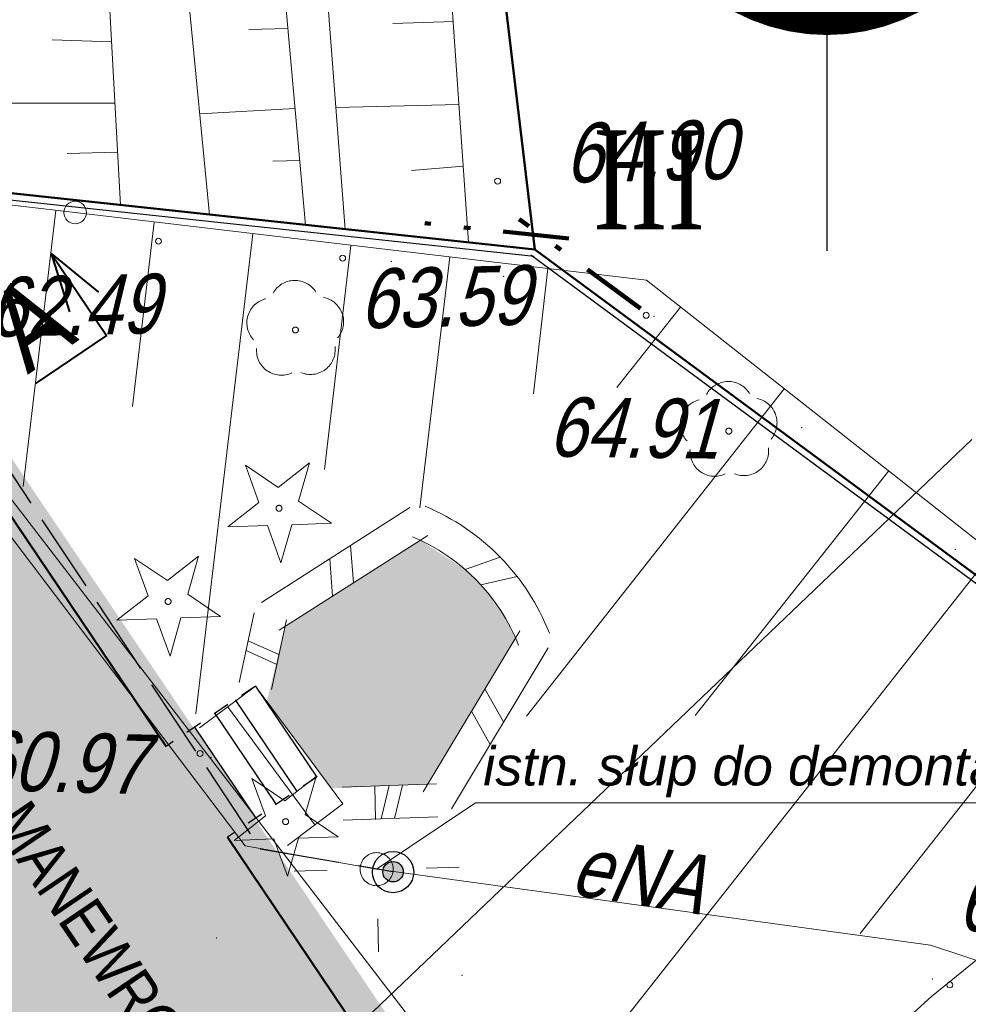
# Model space of a CAD drawing. Header units: metres. Extents: x 5515009 to 5515176, y 5844635 to 5844761.
# Tile 7 of 10: x 5515124 to 5515138, y 5844704 to 5844719. Entities that reach past the tile are written whole.
import ezdxf
from ezdxf.enums import TextEntityAlignment as Align

# ---------------------------------------------------------------- set-up
doc = ezdxf.new("R2010")
doc.units = ezdxf.units.M
doc.header["$LTSCALE"] = 1000
doc.header["$MEASUREMENT"] = 0
for name, pattern in [('0.5_0.5', [1, 0.5, -0.5]), ('1', [0]), ('ACAD_ISO02W100', [15, 12, -3]), ('DASHDOT', [1, 0.5, -0.25, 0, -0.25]), ('GDE', [0]), ('KOC', [2, 1.5, -0.5]), ('SCH', [0]), ('UPE', [0]), ('UPT', [0]), ('WSN', [0]), ('WSQ', [1.75, 1.25, -0.5])]:
    doc.linetypes.add(name, pattern=pattern)
doc.layers.get('0').update_dxf_attribs({"color": 250, "linetype": 'CONTINUOUS', "lineweight": 30})
doc.layers.get('Defpoints').update_dxf_attribs({"linetype": 'CONTINUOUS'})
for name, color, linetype in [('!KZ_GRANICE', 40, '0.5_0.5'), ('!KZ_MAPA', 253, '0.5_0.5'), ('00-słupy', 251, 'CONTINUOUS'), ('OŚWIETLENIE', 1, 'CONTINUOUS'), ('OŚWIETLENIE2', 1, 'CONTINUOUS')]:
    doc.layers.add(name, color=color, linetype=linetype)
for name, color, linetype, lineweight in [('!KZ_KRAWĘŻNIK', 7, 'CONTINUOUS', 50), ('!KZ_OBRZEŻE', 7, 'CONTINUOUS', 30), ('!KZ_OGRODZENIE Z PŁYT BETONOWYCH', 210, 'OGRODZENIE2', 30), ('!KZ_OPIS', 7, 'CONTINUOUS', 13), ('!KZ_PRZEKROJE', 7, '1', 40), ('!KZ_WYMIARY', 7, '1', 13), ('_elektr sieć energet nN', 1, 'ACAD_ISO02W100', 30), ('EBT_R_L_1', 7, '1', 18), ('EDZ_L_1', 30, 'GDE', 50), ('OPIS DRZWI', 7, 'CONTINUOUS', 9), ('OŚW_PROJ', 2, 'CONTINUOUS', 35), ('point', 5, 'CONTINUOUS', 13), ('SDR_L_1', 7, '1', 25), ('SDR_R_L_2', 7, '1', 18), ('SZO_L_1', 7, '1', 18), ('SZO_R_L_1', 7, '1', 18), ('UEEN_R_L_1', 1, '1', 18), ('UEEN_R_T_2', 1, 'CONTINUOUS', 18), ('UTTM_R_L_1', 30, '1', 18), ('WUK_L_1', 15, '1', 18), ('WUK_R_L_1', 15, '1', 18), ('WUK_R_T_1', 247, 'CONTINUOUS', 18), ('WUK_R_T_3', 247, 'CONTINUOUS', 18), ('WUK_T_1', 237, 'CONTINUOUS', 18), ('WUK_T_3', 247, 'CONTINUOUS', 18), ('zakres opracowania', 7, 'DASHDOT', 100)]:
    doc.layers.add(name, color=color, linetype=linetype, lineweight=lineweight)
doc.layers.add('!KZ_NAWIERZCHNIA JEZDNIA', color=254, linetype='CONTINUOUS', lineweight=20, transparency=0.6)
doc.layers.add('!KZ_NAWIERZCHNIA M.POSTOJOWE', color=252, linetype='CONTINUOUS', lineweight=20, transparency=0.6)
doc.layers.add('!KZ_ZIELEŃ', color=82, linetype='CONTINUOUS', transparency=0.8)
doc.styles.add('plan', font='ARIALN.TTF', dxfattribs={"height": 0.7})
doc.styles.get("Standard").update_dxf_attribs({"font": 'ARIALN.TTF', "width": 0.75})
doc.styles.add('Ukośny', font='ariali.ttf')
doc.linetypes.add('OGRODZENIE2', pattern='A,0.25,-0.1,[132,ltypeshp.shx,S=0.1,R=0,X=-0.1,Y=0],-0.1,1', length=1.45)
doc.dimstyles.new('plan', dxfattribs={"dimtxt": 0.7, "dimasz": 0.25, "dimexe": 0.05, "dimexo": 0.15, "dimgap": 0.2, "dimtad": 1, "dimzin": 9, "dimtxsty": 'plan', "dimcen": 0, "dimclrd": 256, "dimclre": 256, "dimclrt": 256, "dimazin": 2, "dimtfac": 1, "dimtofl": 0, "dimtmove": 0, "dimatfit": 3, "dimfxl": 1, "dimlwd": -1, "dimarcsym": 0})

# ---------------------------------------------------------------- blocks, each defined once
blk = doc.blocks.new('GRANICE')
at = {"layer": 'EDZ_L_1', "linetype": 'GDE'}
for p, q in [((67.75, -45.63999999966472), (65.35987854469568, -25.80196970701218)), ((67.75, -45.63999999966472), (43.5, -43.03000000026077)), ((79.28000000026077, -54.15000000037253), (67.75, -45.63999999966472))]:
    blk.add_line(p, q, dxfattribs=at)
blk = doc.blocks.new('Z$W@#33CD7913')
at = {"layer": '00-słupy'}
for p, q in [((275.509145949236, 362.1566172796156), (133.3909617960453, 175.3424081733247)), ((275.6302378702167, 362.3157924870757), (133.5120537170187, 175.501583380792)), ((272.5783517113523, 359.9129832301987), (273.9434195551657, 360.0984715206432)), ((272.6994436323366, 360.0721584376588), (274.0645114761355, 360.2576467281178)), ((149.4282449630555, 265.6369098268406), (136.9473495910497, 357.4878247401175)), ((149.5493368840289, 265.7960850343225), (137.0684415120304, 357.646999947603)), ((263.8126019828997, 353.2024696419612), (269.2604685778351, 353.942737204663)), ((263.9336939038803, 353.3616448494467), (269.3815604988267, 354.1019124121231)), ((255.0468522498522, 346.491956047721), (264.5775176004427, 347.7870028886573)), ((255.1679441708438, 346.6511312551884), (264.6986095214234, 347.9461780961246)), ((246.2811025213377, 339.7814424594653), (259.8945666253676, 341.6312685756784)), ((246.4021944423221, 339.9406176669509), (260.0156585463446, 341.7904437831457)), ((237.5153527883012, 333.0709288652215), (255.2116156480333, 335.4755342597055)), ((237.6364447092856, 333.2301040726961), (255.3327075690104, 335.6347094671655)), ((228.7496030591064, 326.3604152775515), (250.52866467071, 329.3197999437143)), ((228.8706949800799, 326.5195904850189), (250.6497565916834, 329.4789751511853)), ((219.98385332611, 319.6499016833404), (245.8457136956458, 323.1640656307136)), ((220.1049452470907, 319.8090768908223), (245.9668056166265, 323.3232408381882)), ((211.2181035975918, 312.9393880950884), (241.1627627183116, 317.0083313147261)), ((211.3391955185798, 313.0985633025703), (241.2838546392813, 317.1675065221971)), ((202.4523538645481, 306.2288745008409), (236.4798117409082, 310.8525969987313)), ((202.5734457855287, 306.3880497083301), (236.6009036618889, 311.0117722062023)), ((193.6866041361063, 299.5183609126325), (231.796860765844, 304.6968626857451)), ((193.8076960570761, 299.6775361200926), (231.9179526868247, 304.8560378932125)), ((114.9047662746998, 239.2466038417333), (34.13844096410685, 300.6892721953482)), ((115.0258581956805, 239.4057790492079), (34.25953288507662, 300.8484474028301)), ((184.9208544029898, 292.8078473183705), (227.1139097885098, 298.5411283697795)), ((185.0419463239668, 292.9670225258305), (227.2350017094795, 298.7003035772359)), ((176.1551046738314, 286.0973337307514), (222.4309588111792, 292.3853940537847)), ((176.2761965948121, 286.256508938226), (222.5520507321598, 292.5445692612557)), ((167.3893549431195, 279.3868201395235), (217.7480078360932, 286.2296597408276)), ((167.5104468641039, 279.5459953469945), (217.8690997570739, 286.3888349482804)), ((158.6236052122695, 272.6763065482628), (213.0650568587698, 280.0739254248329)), ((158.7446971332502, 272.8354817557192), (213.1861487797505, 280.2331006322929)), ((149.8578554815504, 265.9657929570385), (208.3821058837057, 273.9181911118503)), ((149.978947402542, 266.1249681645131), (208.5031978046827, 274.0773663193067)), ((141.0921057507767, 259.2552793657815), (203.6991549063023, 267.7624567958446)), ((141.2131976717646, 259.4144545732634), (203.820246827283, 267.9216320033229)), ((132.3263560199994, 252.5447657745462), (199.0162039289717, 261.6067224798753)), ((132.4474479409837, 252.7039409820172), (199.1372958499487, 261.7658976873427)), ((123.5606062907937, 245.8342521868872), (194.3332529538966, 255.4509881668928)), ((123.6816982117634, 245.9934273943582), (194.4543448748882, 255.610163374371)), ((114.7948565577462, 239.1237385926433), (189.6503019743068, 249.2952538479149)), ((114.9159484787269, 239.2829138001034), (189.7713938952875, 249.4544290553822)), ((106.0291068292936, 232.4132250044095), (184.9673509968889, 243.1395195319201)), ((106.1501987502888, 232.5724002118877), (185.0884429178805, 243.2986947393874)), ((97.26335709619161, 225.702711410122), (180.2844000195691, 236.9837852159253)), ((97.38444901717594, 225.8618866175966), (180.4054919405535, 237.1429604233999)), ((88.4976073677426, 218.992197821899), (175.601449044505, 230.8280509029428)), ((88.61869928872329, 219.1513730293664), (175.7225409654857, 230.9872261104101)), ((79.73185763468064, 212.2816842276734), (170.9184980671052, 224.6723165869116)), ((79.85294955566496, 212.4408594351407), (171.0395899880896, 224.831491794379)), ((216.1321818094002, 214.8921488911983), (307.9830967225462, 227.3730442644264)), ((216.2532737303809, 215.0513240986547), (308.104188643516, 227.5322194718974)), ((70.96610790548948, 205.5711706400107), (166.2355470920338, 218.5165822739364)), ((71.08719982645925, 205.7303458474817), (166.3566390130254, 218.6757574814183)), ((62.20035817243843, 198.8606570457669), (161.5525961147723, 212.3608479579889)), ((62.3214500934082, 199.0198322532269), (161.673688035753, 212.5200231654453)), ((98.68348402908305, 198.932972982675), (6.832569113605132, 186.4520776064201)), ((98.80457595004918, 199.0921481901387), (6.953661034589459, 186.6112528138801)), ((199.9108995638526, 174.5785180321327), (280.6772248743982, 113.1358496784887)), ((200.0319914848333, 174.7376932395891), (280.798316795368, 113.2950248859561)), ((108.9066168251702, 143.1577615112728), (-9.337335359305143e-05, 1.275766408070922e-06)), ((109.0277087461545, 143.3169367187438), (0.1209985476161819, 0.1591764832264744)), ((165.3874208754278, 148.1882120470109), (177.8683162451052, 56.33729713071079)), ((165.5085127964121, 148.3473872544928), (177.9894081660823, 56.49647233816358))]:
    blk.add_line(p, q, dxfattribs=at)
for points, const_width in [([(55.44254826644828, 193.6539134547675), (275.509145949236, 362.1566172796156), (172.1854045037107, 105.8970378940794), (157.4078329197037, 206.9125609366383), (55.44254826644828, 193.6539134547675)], 4.375316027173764), ([(55.56364018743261, 193.8130886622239), (275.6302378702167, 362.3157924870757), (172.3064964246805, 106.0562131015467), (157.5289248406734, 207.0717361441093), (55.56364018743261, 193.8130886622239)], 4.375316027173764), ([(87.04261333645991, 151.7385597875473), (86.44102965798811, 150.947778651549), (85.90027529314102, 150.1107218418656), (85.51290158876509, 149.3490480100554), (85.2180792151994, 148.7090328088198), (84.98408615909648, 148.02274194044), (84.84264444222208, 147.4581097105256), (84.85458337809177, 146.9688604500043), (84.91279797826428, 146.5404405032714), (85.07811756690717, 146.1265742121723), (85.41137145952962, 145.6809859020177), (85.75917900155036, 145.1282926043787), (86.2749208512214, 144.5438772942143), (86.91232133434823, 143.8669106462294), (87.61055113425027, 143.1436683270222), (88.47671524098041, 142.388703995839), (89.44998433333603, 141.6482933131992), (88.06171430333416, 139.8234137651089), (72.5502381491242, 151.6237090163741), (73.93850817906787, 153.4485885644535), (74.36431340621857, 153.1246588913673), (75.21592386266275, 152.4767995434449), (76.05298066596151, 151.9360451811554), (76.87548382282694, 151.5023958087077), (77.63715765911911, 151.1150221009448), (78.27717285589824, 150.8201997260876), (78.90263440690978, 150.6324823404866), (79.42099096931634, 150.4302113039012), (79.86396456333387, 150.38132091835), (80.35321382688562, 150.3932598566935), (80.88873875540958, 150.4660281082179), (81.45598570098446, 150.7067306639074), (82.00867899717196, 151.0545382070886), (82.65392363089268, 151.5240043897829), (83.2383389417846, 152.0397462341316), (83.85447627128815, 152.7234223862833), (84.40978428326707, 153.4533742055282), (113.4246279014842, 191.5933567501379), (106.7942322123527, 196.6374045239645), (108.1825022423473, 198.4622840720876), (133.4874986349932, 179.2116063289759), (132.4975553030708, 139.5346603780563), (146.380255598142, 157.7834558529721), (147.0281149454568, 158.6350663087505), (147.5225936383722, 159.41129379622), (147.9099673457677, 160.1729676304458), (148.2510653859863, 160.8738121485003), (148.5458877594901, 161.5138273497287), (148.6265001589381, 162.1247352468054), (148.6753905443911, 162.5677088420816), (148.6171759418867, 162.9961287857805), (148.437302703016, 163.5171000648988), (148.1357708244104, 164.1306226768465), (147.727133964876, 164.7295916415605), (147.2576677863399, 165.3748362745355), (146.6202673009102, 166.0518029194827), (145.9220374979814, 166.775045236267), (145.1167027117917, 167.4837339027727), (144.2042629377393, 168.177868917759), (144.021774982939, 168.3166959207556), (145.4100450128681, 170.1415754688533), (160.921521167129, 158.3412802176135), (159.533251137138, 156.5164006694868), (159.0466165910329, 156.8866060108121), (158.1950061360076, 157.5344653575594), (157.4187786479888, 158.0289440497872), (156.5962754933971, 158.4625934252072), (155.8346016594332, 158.8499671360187), (155.1945864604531, 159.1447895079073), (154.5691249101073, 159.3325068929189), (154.0044926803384, 159.4739486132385), (153.5615190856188, 159.5228389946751), (153.0868234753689, 159.4037950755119), (152.5658521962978, 159.2239218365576), (152.0131588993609, 158.8761142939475), (151.4604656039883, 158.5283067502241), (150.876050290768, 158.0125649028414), (150.199083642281, 157.3751644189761), (149.5829463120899, 156.6914882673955), (148.9350869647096, 155.8398778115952), (118.9021786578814, 116.3616502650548), (108.3787066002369, 124.3673407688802), (109.9953444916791, 181.9099016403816), (87.04261333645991, 151.7385597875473), (87.04261333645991, 151.7385597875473)], 1.458438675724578), ([(87.16370525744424, 151.8977349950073), (86.5621215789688, 151.10695385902), (86.02136721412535, 150.269897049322), (85.63399350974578, 149.5082232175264), (85.33917113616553, 148.8682080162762), (85.10517808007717, 148.1819171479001), (84.96373636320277, 147.6172849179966), (84.97567529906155, 147.1280356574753), (85.03388989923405, 146.6996157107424), (85.19920948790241, 146.2857494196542), (85.53246338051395, 145.8401611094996), (85.88027092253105, 145.287467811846), (86.396012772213, 144.7030525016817), (87.03341325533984, 144.0260858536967), (87.73164305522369, 143.3028435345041), (88.59780716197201, 142.5478792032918), (89.57107625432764, 141.8074685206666), (88.1828062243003, 139.9825889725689), (72.67133007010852, 151.7828842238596), (74.05960010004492, 153.6077637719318), (74.48540532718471, 153.2838340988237), (75.33701578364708, 152.6359747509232), (76.1740725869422, 152.0952203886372), (76.99657574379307, 151.6615710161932), (77.75824958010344, 151.274197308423), (78.3982647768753, 150.979374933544), (79.02372632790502, 150.7916575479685), (79.54208289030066, 150.5893865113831), (79.98505648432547, 150.5404961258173), (80.47430574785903, 150.5524350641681), (81.00983067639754, 150.6252033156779), (81.5770776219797, 150.8659058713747), (82.12977091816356, 151.2137134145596), (82.77501555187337, 151.6831795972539), (83.3594308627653, 152.1989214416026), (83.97556819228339, 152.8825975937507), (84.53087620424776, 153.6125494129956), (113.545719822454, 191.7525319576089), (106.9153241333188, 196.7965797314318), (108.3035941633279, 198.6214592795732), (133.6085905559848, 179.3707815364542), (132.6186472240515, 139.6938355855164), (146.5013475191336, 157.9426310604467), (147.1492068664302, 158.794241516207), (147.6436855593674, 159.5704690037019), (148.0310592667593, 160.3321428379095), (148.3721573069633, 161.0329873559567), (148.6669796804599, 161.6730025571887), (148.7475920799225, 162.2839104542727), (148.7964824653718, 162.7268840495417), (148.7382678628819, 163.1553039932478), (148.5583946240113, 163.6762752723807), (148.2568627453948, 164.2897978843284), (147.848225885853, 164.8887668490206), (147.3787597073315, 165.5340114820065), (146.74135922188, 166.2109781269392), (146.043129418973, 166.9342204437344), (145.237794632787, 167.6429091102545), (144.3253548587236, 168.3370441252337), (144.1428669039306, 168.4758711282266), (145.5311369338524, 170.3007506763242), (161.0426130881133, 158.5004554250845), (159.6543430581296, 156.6755758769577), (159.1677085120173, 157.0457812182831), (158.3160980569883, 157.6936405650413), (157.5398705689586, 158.1881192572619), (156.7173674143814, 158.6217686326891), (155.955693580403, 159.0091423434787), (155.3156783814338, 159.3039647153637), (154.690216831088, 159.491682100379), (154.1255846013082, 159.6331238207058), (153.6826110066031, 159.6820142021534), (153.2079153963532, 159.5629702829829), (152.6869441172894, 159.383097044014), (152.1342508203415, 159.0352895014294), (151.5815575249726, 158.6874819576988), (150.9971422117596, 158.171740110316), (150.3201755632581, 157.5343396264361), (149.7040382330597, 156.8506634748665), (149.0561788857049, 155.9990530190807), (119.0232705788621, 116.5208254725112), (108.4997985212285, 124.5265159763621), (110.1164364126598, 182.0690768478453), (87.16370525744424, 151.8977349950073), (87.16370525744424, 151.8977349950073)], 1.458438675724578)]:
    blk.add_lwpolyline(points, dxfattribs=dict(at, const_width=const_width))
at = {"layer": '00-słupy', "const_width": 14.58438675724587}
for points in [[(209.1738526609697, 311.4752539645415, 0.3594149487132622), (64.54892140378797, 277.5546172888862, 1)], [(209.2949445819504, 311.6344291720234, 0.3594149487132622), (64.67001332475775, 277.7137924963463, 1)], [(64.54892140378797, 277.5546172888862, 1), (250.266744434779, 136.2705045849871, 0.3594149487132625), (244.3661414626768, 284.7028569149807, 1)], [(64.67001332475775, 277.7137924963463, 1), (250.3878363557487, 136.4296797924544, 0.3594149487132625), (244.4872333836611, 284.8620321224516, 1)]]:
    blk.add_lwpolyline(points, format="xyb", dxfattribs=at)
at = {"layer": '00-słupy'}
for centre, start, end in [((157.4078329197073, 206.9125609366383), 67.76503701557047, 142.7380780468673), ((157.5289248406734, 207.0717361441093), 67.76503701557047, 142.7380780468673), ((157.4078329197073, 206.9125609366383), 142.7380780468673, 322.7380780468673), ((157.5289248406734, 207.0717361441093), 142.7380780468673, 322.7380780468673), ((157.4078329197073, 206.9125609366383), 322.7380780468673, 37.71111907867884), ((157.5289248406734, 207.0717361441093), 322.7380780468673, 37.71111907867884)]:
    blk.add_arc(centre, 102.090707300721, start, end, dxfattribs=at)
blk = doc.blocks.new('A$C77956BA5')
at = {"layer": 'OŚWIETLENIE', "linetype": 'Continuous'}
h = blk.add_hatch(color=256, dxfattribs=at)
edge = h.paths.add_edge_path()
edge.add_arc((0.482571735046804, 0.4893628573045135), 0.2386715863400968, 0, 360)
for centre, radius in [((0.4821022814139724, 0.4820999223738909), 0.482100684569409), ((0.482571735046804, 0.4893628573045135), 0.2386715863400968)]:
    blk.add_circle(centre, radius, dxfattribs=at)
blk = doc.blocks.new('WSU')
blk.add_circle((0, 0), 0.0450000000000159)
blk = doc.blocks.new('MAPA')
at = {"color": 251, "lineweight": 13}
for p, q in [((63.57455989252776, -49.46511068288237), (63.36898906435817, -48.90135665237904)), ((63.36898906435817, -48.90135665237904), (63.86666200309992, -49.23660567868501)), ((63.86666200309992, -49.23660567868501), (64.33925206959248, -48.86689590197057)), ((64.33925206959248, -48.86689590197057), (64.1742279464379, -49.44380978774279)), ((63.10191983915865, -49.83482161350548), (63.57455989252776, -49.46511068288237)), ((64.1742279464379, -49.44380978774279), (64.67190088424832, -49.77905881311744)), ((63.70158789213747, -49.81352071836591), (63.10191983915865, -49.83482161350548)), ((63.90715872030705, -50.37727474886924), (63.70158789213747, -49.81352071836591)), ((64.0722328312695, -49.80035970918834), (63.90715872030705, -50.37727474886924)), ((64.67190088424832, -49.77905881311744), (64.0722328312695, -49.80035970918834)), ((61.89668014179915, -50.87418847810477), (61.69110931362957, -50.31043444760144)), ((61.69110931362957, -50.31043444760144), (62.18878225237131, -50.64568347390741)), ((62.18878225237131, -50.64568347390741), (62.66137231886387, -50.27597369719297)), ((62.66137231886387, -50.27597369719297), (62.49634819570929, -50.8528875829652)), ((61.42404008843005, -51.24389940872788), (61.89668014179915, -50.87418847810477)), ((62.49634819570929, -50.8528875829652), (62.99402113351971, -51.18813660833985)), ((62.3943530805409, -51.20943750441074), (62.22927896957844, -51.78635254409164)), ((62.99402113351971, -51.18813660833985), (62.3943530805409, -51.20943750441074)), ((62.02370814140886, -51.22259851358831), (61.42404008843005, -51.24389940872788)), ((62.22927896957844, -51.78635254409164), (62.02370814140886, -51.22259851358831)), ((63.67399284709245, -54.20395105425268), (63.46842201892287, -53.64019702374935)), ((63.46842201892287, -53.64019702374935), (63.96609495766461, -53.97544605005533)), ((63.96609495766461, -53.97544605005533), (64.43868502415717, -53.60573627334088)), ((64.43868502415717, -53.60573627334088), (64.27366090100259, -54.18265015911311)), ((65.33688478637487, -54.25930277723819), (65.32534071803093, -53.75943606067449)), ((64.27366090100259, -54.18265015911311), (64.771333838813, -54.51789918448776)), ((63.20135279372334, -54.5736619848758), (63.67399284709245, -54.20395105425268)), ((63.80102084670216, -54.55236108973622), (63.20135279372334, -54.5736619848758)), ((64.00659167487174, -55.11611512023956), (63.80102084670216, -54.55236108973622)), ((64.1716657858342, -54.53920008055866), (64.00659167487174, -55.11611512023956)), ((64.771333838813, -54.51789918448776), (64.1716657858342, -54.53920008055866)), ((64.10453409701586, -55.03796302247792), (64.60440081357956, -55.02641895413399)), ((66.10400096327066, -54.9917867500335), (66.60386767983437, -54.98024268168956)), ((65.37151699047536, -55.7589029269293), (65.3830610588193, -56.258769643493))]:
    blk.add_line(p, q, dxfattribs=at)
for centre, radius in [((64.12565223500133, -46.85551354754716), 0.0450000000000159), ((70.68256275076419, -48.38448986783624), 0.0450000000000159), ((63.8778441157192, -49.55188154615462), 0.0450000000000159), ((62.19996436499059, -50.96095934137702), 0.0450000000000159), ((63.97727707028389, -54.29072191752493), 0.0450000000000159), ((65.35420088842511, -55.00910285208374), 0.2500049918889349)]:
    blk.add_circle(centre, radius, dxfattribs=at)
for centre, radius, start, end in [((64.11699380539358, -46.48059710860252), 0.375010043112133, 31.46836821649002, 151.177572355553), ((63.76645130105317, -46.74789807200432), 0.37501004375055, 103.472709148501, 223.1777203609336), ((64.47950225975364, -46.73143066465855), 0.37501004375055, 319.468220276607, 79.17323146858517), ((63.91233409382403, -47.16387208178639), 0.3750100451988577, 175.476425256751, 295.1719259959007), ((64.35297800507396, -47.15369572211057), 0.3750100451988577, 247.4740146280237, 7.169515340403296), ((70.67390432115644, -48.0095734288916), 0.375010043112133, 31.46836821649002, 151.177572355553), ((70.32336181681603, -48.27687439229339), 0.37501004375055, 103.472709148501, 223.1777203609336), ((71.03641277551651, -48.26040698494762), 0.37501004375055, 319.468220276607, 79.17323146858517), ((70.4692446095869, -48.69284840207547), 0.3750100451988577, 175.476425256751, 295.1719259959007), ((70.90988852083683, -48.68267204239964), 0.3750100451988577, 247.4740146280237, 7.169515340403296)]:
    blk.add_arc(centre, radius, start, end, dxfattribs=at)
at = {"layer": 'EBT_R_L_1', "color": 251, "linetype": 'SCH', "lineweight": 18}
for p, q in [((62.67416682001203, -52.87046845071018), (63.51983675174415, -52.24079211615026)), ((63.51983675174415, -52.24079211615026), (64.84125527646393, -54.02070909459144)), ((63.09688635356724, -52.55063175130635), (64.41853573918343, -54.34054579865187)), ((64.84125527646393, -54.02070909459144), (64.00558246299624, -54.65015455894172))]:
    blk.add_line(p, q, dxfattribs=at)
at = {"layer": 'EDZ_L_1', "color": 251, "linetype": 'GDE'}
for p, q in [((67.75, -45.63999999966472), (65.35987854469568, -25.80196970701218)), ((67.75, -45.63999999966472), (43.5, -43.03000000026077)), ((79.28000000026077, -54.15000000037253), (67.75, -45.63999999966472))]:
    blk.add_line(p, q, dxfattribs=at)
at = {"layer": 'point', "color": 251}
for p in [(65.57616764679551, -45.8156573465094, 63.79807013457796), (65.57616764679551, -45.8156573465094, 63.79807013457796), (67.27374719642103, -46.04604803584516, 64.50929166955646), (67.27374719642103, -46.04604803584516, 64.50929166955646), (69.5495236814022, -46.6496362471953, 64.96937420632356), (69.5495236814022, -46.6496362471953, 64.96937420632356), (71.78674523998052, -48.333675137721, 64.90343448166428), (71.78674523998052, -48.333675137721, 64.90343448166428), (74.10719905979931, -50.17495889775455, 64.75838387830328), (74.10719905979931, -50.17495889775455, 64.75838387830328), (62.8469064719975, -53.31621268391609, 61.01251966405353), (62.8469064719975, -53.31621268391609, 61.01251966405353), (62.93634850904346, -56.0518327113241, 60.8362372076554), (62.93634850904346, -56.0518327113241, 60.8362372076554), (66.64754073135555, -56.61677735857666, 61.16317183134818), (66.64754073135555, -56.61677735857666, 61.16317183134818), (73.76151236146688, -56.67161928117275, 61.9278831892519), (73.76151236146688, -56.67161928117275, 61.9278831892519)]:
    blk.add_point(p, dxfattribs=at)
at = {"layer": 'SDR_L_1', "color": 251, "linetype": 'KOC', "lineweight": 18}
blk.add_line((67.00078846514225, -58.74198038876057), (57.95719564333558, -46.98796663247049), dxfattribs=at)
at = {"layer": 'SDR_R_L_2', "color": 251, "linetype": '1'}
for p, q in [((65.85865548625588, -49.54226385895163), (63.61117050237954, -50.97449862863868)), ((66.12736252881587, -49.96392311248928), (63.87987754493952, -51.39615788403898)), ((64.95966149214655, -50.11515776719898), (65.00362003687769, -50.68004049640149)), ((64.64501359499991, -50.31567063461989), (64.68897213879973, -50.88055336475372)), ((66.6951078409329, -50.47873170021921), (67.22399646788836, -50.29080753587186)), ((66.93143370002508, -50.70891988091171), (67.47809594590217, -50.58164435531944)), ((63.50105049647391, -51.13305307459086), (63.27536322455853, -52.18851693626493)), ((63.98999755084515, -51.23760343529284), (63.76431027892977, -52.29306729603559)), ((66.05614598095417, -53.83884801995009), (67.52030126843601, -51.40445899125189)), ((63.41077558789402, -51.55523861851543), (63.87715391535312, -51.76533536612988)), ((66.48461872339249, -54.09655154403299), (67.94877401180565, -51.66216251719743)), ((63.37917936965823, -51.70300356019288), (63.84555769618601, -51.91310030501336)), ((67.27526257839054, -52.78198147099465), (66.99320536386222, -52.28083904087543)), ((67.07028083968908, -53.12279593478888), (66.78822362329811, -52.62165350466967)), ((64.83198862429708, -53.77088089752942), (66.26111570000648, -53.71787158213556)), ((65.42217275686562, -54.24933356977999), (65.54655216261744, -53.74437624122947)), ((65.62225054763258, -54.24191226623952), (65.7466299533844, -53.73695493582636)), ((64.85052192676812, -54.27053729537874), (66.27964900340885, -54.2175279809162))]:
    blk.add_line(p, q, dxfattribs=at)
for radius, start, end in [(3.429925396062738, 21.31779401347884, 67.42339490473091), (2.929925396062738, 21.31780616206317, 67.42338275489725)]:
    blk.add_arc((64.77216940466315, -52.68935018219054), radius, start, end, dxfattribs=at)
at = {"layer": 'SZO_L_1', "color": 251, "linetype": '1'}
for p, q in [((66.9523027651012, -39.02837355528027), (67.74851487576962, -45.64157547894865)), ((59.66643799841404, -44.77130439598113), (67.74851487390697, -45.64157547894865)), ((73.75074336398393, -56.93569999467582), (78.34513190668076, -53.17872090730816)), ((70.56585835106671, -59.7899190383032), (73.75074336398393, -56.93569999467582))]:
    blk.add_line(p, q, dxfattribs=at)
at = {"layer": 'SZO_R_L_1', "color": 251, "linetype": '1'}
for p, q in [((60.79381144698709, -45.07868187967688), (52.1480478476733, -44.05472205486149)), ((69.43957504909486, -46.10264170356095), (60.79381144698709, -45.07868187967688)), ((75.27579779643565, -50.70328011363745), (69.43957504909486, -46.10264170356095))]:
    blk.add_line(p, q, dxfattribs=at)
blk.add_circle((60.79381144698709, -45.07868187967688), 0.1700000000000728, dxfattribs=at)
at = {"layer": 'UEEN_R_L_1', "color": 251, "linetype": 'UPE', "lineweight": 18}
for p, q in [((63.36553562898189, -54.65493351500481), (57.06221160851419, -46.34847729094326)), ((65.35420088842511, -55.00910285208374), (63.36553562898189, -54.65493351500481)), ((73.73273587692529, -56.15592879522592), (65.35420088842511, -55.00910285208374)), ((76.96836241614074, -57.23148043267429), (73.73273587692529, -56.15592879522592))]:
    blk.add_line(p, q, dxfattribs=at)
at = {"layer": 'UTTM_R_L_1', "color": 251, "linetype": 'UPT', "lineweight": 18}
blk.add_line((74.35635563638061, -48.50969692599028), (52.35609291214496, -69.52269096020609), dxfattribs=at)
at = {"layer": 'WUK_L_1', "color": 251, "linetype": 'WSQ', "lineweight": 18}
for p, q in [((64.88079527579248, -45.33771442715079), (63.95232772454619, -33.28626235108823)), ((65.90615339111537, -33.43118584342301), (66.74580118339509, -45.53470116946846)), ((60.84760854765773, -33.54800894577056), (61.48138118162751, -44.96611323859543)), ((62.82515141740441, -45.11512311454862), (61.73151105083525, -33.70763907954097)), ((63.26868961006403, -34.00221828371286), (64.27912088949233, -45.27159042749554)), ((61.48138118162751, -44.96611323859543), (59.23533024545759, -44.72791441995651)), ((64.27912088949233, -45.27159042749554), (62.82515141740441, -45.11512311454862)), ((66.74580118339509, -45.53470116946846), (64.88079527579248, -45.33771442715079))]:
    blk.add_line(p, q, dxfattribs=at)
at = {"layer": 'WUK_L_1', "color": 251, "linetype": 'WSN', "lineweight": 18}
for p, q in [((66.51850443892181, -42.18914707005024), (65.59899986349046, -42.22038468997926)), ((64.01038055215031, -42.29708217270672), (63.42055021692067, -42.31070382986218)), ((61.34438047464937, -42.49868486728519), (60.4434849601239, -42.4694783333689)), ((61.3958423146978, -43.42771940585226), (59.22531201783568, -43.42783405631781)), ((66.59757909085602, -43.44762305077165), (64.73811395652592, -43.49056590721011)), ((64.11829224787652, -43.5048801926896), (62.67986066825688, -43.5881116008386)), ((61.43292059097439, -44.1670405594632), (60.67313914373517, -44.18458709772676)), ((64.19651334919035, -44.29326317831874), (63.786631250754, -44.30272907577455)), ((66.6690351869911, -44.37619584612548), (65.88041668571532, -44.44442034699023))]:
    blk.add_line(p, q, dxfattribs=at)
at = {"layer": 'WUK_R_L_1', "color": 251, "linetype": 'WSN', "lineweight": 18}
for p, q in [((60.50304818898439, -45.04872143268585), (60.00925776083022, -49.22112266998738)), ((61.98747075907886, -45.22449025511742), (61.66176343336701, -48.01267883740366)), ((63.48189045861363, -45.40002819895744), (62.6193330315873, -52.66168443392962)), ((64.96631303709, -45.57579701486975), (64.56448351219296, -48.96588747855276)), ((66.46073274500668, -45.75133495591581), (66.00815508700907, -49.54269333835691)), ((67.94515533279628, -45.92710376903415), (67.72886363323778, -47.82255208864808)), ((69.43957504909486, -46.10264170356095), (69.43957504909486, -46.10264170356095)), ((69.94912761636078, -46.51097471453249), (68.98688526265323, -47.72348230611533)), ((71.5180046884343, -47.74504731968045), (67.62135825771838, -52.69620272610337)), ((73.0971097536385, -48.98888612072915), (70.17177934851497, -52.68731481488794)), ((74.66598683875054, -50.22295873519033), (68.1453787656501, -58.49549425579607)), ((76.23509479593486, -51.46702842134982), (72.66842335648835, -55.98046026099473))]:
    blk.add_line(p, q, dxfattribs=at)
at = {"layer": 'WUK_R_T_1', "color": 251, "rotation": 1.322970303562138}
for p in [(69.43181666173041, -46.63294797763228), (62.68317055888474, -53.26035404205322), (74.02673814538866, -56.75928535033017)]:
    blk.add_blockref('WSU', p, dxfattribs=at)
at = {"layer": 'WUK_T_1', "color": 251, "rotation": 1.322970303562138}
for p in [(67.18442930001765, -44.6043507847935), (62.05414859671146, -45.51301992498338), (64.8407368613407, -45.7687426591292)]:
    blk.add_blockref('WSU', p, dxfattribs=at)
at = {"layer": 'UEEN_R_T_2', "color": 251, "oblique": 15}
blk.add_text('eNA', height=0.8999999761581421, rotation=351.0130215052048, dxfattribs=at).set_placement((69.24739886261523, -55.539341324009), align=Align.CENTER)
at = {"layer": 'WUK_R_T_3', "color": 251, "oblique": 15}
for s, rotation, p in [('64.91', 359.2629765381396, (67.94074120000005, -48.76788676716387)), ('60.97', 358.5529792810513, (59.27500465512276, -53.80917553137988)), ('61.86', 359.262976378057, (74.13800068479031, -55.94652156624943))]:
    blk.add_text(s, height=0.8999999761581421, rotation=rotation, dxfattribs=at).set_placement(p)
at = {"layer": 'WUK_T_3', "color": 251, "oblique": 15}
for s, p in [('64.90', (68.2052903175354, -44.63078680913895)), ('63.59', (65.09537330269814, -46.83311862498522)), ('62.49', (59.48698652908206, -46.96263975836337))]:
    blk.add_text(s, height=0.8999999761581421, rotation=1.322970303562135, dxfattribs=at).set_placement(p)
blk = doc.blocks.new('*D295')
at = {"layer": '!KZ_WYMIARY', "lineweight": -2, "transparency": 16777216}
for p, q in [((5515118.147403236, 5844712.724739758), (5515115.838374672, 5844711.166518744)), ((5515127.936567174, 5844698.218800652), (5515125.627538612, 5844696.660579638))]:
    blk.add_line(p, q, dxfattribs=at)
at = {"layer": '!KZ_WYMIARY', "transparency": 16777216}
blk.add_line((5515125.529138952, 5844696.895776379), (5515116.019665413, 5844710.987260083), dxfattribs=at)
for points in [[(5515116.054203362, 5844711.010567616), (5515115.985127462, 5844710.963952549), (5515115.879820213, 5844711.194487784)], [(5515125.563676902, 5844696.919083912), (5515125.494601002, 5844696.872468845), (5515125.668984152, 5844696.688548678)]]:
    blk.add_solid(points, dxfattribs=at)
at = {"layer": 'Defpoints', "color": 0, "transparency": 16777216}
for p in [(5515118.271739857, 5844712.808646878), (5515115.879820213, 5844711.194487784), (5515128.060903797, 5844698.302707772)]:
    blk.add_point(p, dxfattribs=at)
at = {"layer": '!KZ_WYMIARY', "transparency": 16777216, "insert": (5515121.288880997, 5844704.288708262), "char_height": 0.7, "attachment_point": 5, "rotation": 304.01298650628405, "style": 'plan'}
blk.add_mtext('17,5', dxfattribs=at)

msp = doc.modelspace()

# ---------------------------------------------------------------- hatches: boundary and pattern name
at = {"layer": '!KZ_NAWIERZCHNIA JEZDNIA', "linetype": '0.5_0.5', "ltscale": 100}
h = msp.add_hatch(color=256, dxfattribs=at)
h.dxf.hatch_style = 1
edge = h.paths.add_edge_path()
edge.add_line((5515060.668429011, 5844717.162870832), (5515071.856044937, 5844700.584654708))
edge = h.paths.add_edge_path()
edge.add_line((5515127.38706355, 5844696.652012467), (5515116.484099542, 5844712.808421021))
edge.add_arc((5515117.744182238, 5844714.019939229), 1.748023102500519, 223.86717044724, 223.8743400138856, ccw=False)
edge.add_line((5515116.483947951, 5844712.808578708), (5515114.526146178, 5844715.709787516))
edge.add_line((5515114.526146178, 5844715.709787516), (5515109.967136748, 5844712.633193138))
edge.add_line((5515109.967136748, 5844712.633193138), (5515125.352253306, 5844689.835982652))
edge.add_line((5515125.352253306, 5844689.835982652), (5515129.911262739, 5844692.912577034))
edge.add_line((5515129.911262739, 5844692.912577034), (5515127.391873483, 5844696.644817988))
edge.add_arc((5515128.220784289, 5844697.204198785), 1.00000000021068, 213.5171331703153, 214.0129865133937, ccw=False)
h = msp.add_hatch(color=256, dxfattribs=at)
h.dxf.hatch_style = 1
h.paths.add_polyline_path([(5515128.247312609, 5844707.383587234), (5515129.705890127, 5844707.447112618), (5515131.035340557, 5844709.657533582), (5515130.79276462, 5844710.10174754), (5515130.5114337, 5844710.461080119), (5515130.275107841, 5844710.6912683), (5515129.594498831, 5844711.134153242), (5515127.548118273, 5844709.830074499), (5515127.273013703, 5844708.695942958)])
h = msp.add_hatch(color=256, dxfattribs=at)
h.dxf.hatch_style = 1
h.paths.add_polyline_path([(5515126.179745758, 5844708.3082952), (5515127.107800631, 5844706.933069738), (5515126.677146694, 5844706.642447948), (5515125.749091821, 5844708.01767341)])
at = {"layer": '!KZ_NAWIERZCHNIA M.POSTOJOWE'}
h = msp.add_hatch(color=256, dxfattribs=at)
h.dxf.hatch_style = 1
edge = h.paths.add_edge_path()
edge.add_arc((5515117.312863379, 5844713.367983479), 1.000017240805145, 214.0141443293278, 304.0141442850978)
edge.add_line((5515117.872270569, 5844712.539069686), (5515121.187913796, 5844714.776592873))
edge.add_line((5515121.187913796, 5844714.776592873), (5515130.977077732, 5844700.270653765))
edge.add_line((5515130.977077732, 5844700.270653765), (5515127.661434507, 5844698.033130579))
edge.add_arc((5515128.220812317, 5844697.204193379), 1.000020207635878, 124.0119987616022, 214.0119988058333)
edge.add_line((5515127.391875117, 5844696.644815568), (5515116.483949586, 5844712.808576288))
at = {"layer": '!KZ_ZIELEŃ'}
h = msp.add_hatch(color=256, dxfattribs=at)
h.dxf.hatch_style = 1
h.paths.add_polyline_path([(5515125.749091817, 5844708.017673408), (5515126.163547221, 5844708.297363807), (5515120.495774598, 5844716.696075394), (5515121.187913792, 5844714.77659287)])
h.paths.add_polyline_path([(5515127.091602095, 5844706.922138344), (5515126.677146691, 5844706.642447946), (5515130.977077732, 5844700.270653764), (5515127.661434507, 5844698.033130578), (5515127.388451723, 5844697.758470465), (5515127.239115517, 5844697.394782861), (5515127.238641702, 5844697.016066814), (5515127.391875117, 5844696.644815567), (5515130.212176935, 5844692.494861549), (5515130.879840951, 5844691.90314215), (5515131.314876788, 5844691.667744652), (5515131.979330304, 5844691.462565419), (5515132.683474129, 5844691.411182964), (5515133.601563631, 5844691.604176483), (5515134.319303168, 5844691.988107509), (5515130.200830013, 5844698.548677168), (5515131.950672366, 5844699.721791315)])

# ---------------------------------------------------------------- linework, layer by layer
at = {"layer": '!KZ_KRAWĘŻNIK'}
for p, q in [((5515121.187913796, 5844714.776592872), (5515125.749091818, 5844708.017673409)), ((5515126.677146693, 5844706.642447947), (5515130.977077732, 5844700.270653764))]:
    msp.add_line(p, q, dxfattribs=at)
at = {"layer": '!KZ_OBRZEŻE', "linetype": '0.5_0.5', "ltscale": 0.0005}
for p, q in [((5515127.099836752, 5844708.929207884), (5515125.749091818, 5844708.017673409)), ((5515128.027891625, 5844707.55398242), (5515126.677146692, 5844706.642447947))]:
    msp.add_line(p, q, dxfattribs=at)
at = {"layer": '!KZ_OBRZEŻE'}
for p, q in [((5515127.099836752, 5844708.929207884), (5515128.027891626, 5844707.553982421)), ((5515126.793139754, 5844708.722236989), (5515127.721194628, 5844707.347011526)), ((5515126.486442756, 5844708.515266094), (5515127.41449763, 5844707.140040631)), ((5515126.179745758, 5844708.3082952), (5515127.107800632, 5844706.933069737))]:
    msp.add_line(p, q, dxfattribs=at)
at = {"layer": '!KZ_OGRODZENIE Z PŁYT BETONOWYCH', "ltscale": 0.0015}
for p, q in [((5515107.069932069, 5844718.038683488), (5515131.317472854, 5844715.431929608)), ((5515131.268777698, 5844715.450898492), (5515142.800612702, 5844706.939544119))]:
    msp.add_line(p, q, dxfattribs=at)
at = {"layer": '!KZ_PRZEKROJE'}
for p, q in [((5515124.011243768, 5844715.471207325), (5515124.848332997, 5844714.230778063)), ((5515124.011243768, 5844715.471207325), (5515124.726824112, 5844714.88612692)), ((5515124.011243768, 5844715.471207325), (5515124.286059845, 5844714.588682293)), ((5515124.848332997, 5844714.230778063), (5515123.773469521, 5844713.505418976))]:
    msp.add_line(p, q, dxfattribs=at)
at = {"layer": '_elektr sieć energet nN', "color": 0, "linetype": 'ByBlock', "lineweight": 13}
for p, q in [((5515128.934200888, 5844706.160897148), (5515130.429856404, 5844707.1628101)), ((5515130.429856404, 5844707.1628101), (5515139.217621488, 5844707.1628101))]:
    msp.add_line(p, q, dxfattribs=at)
at = {"layer": '_elektr sieć energet nN', "color": 1, "ltscale": 0.0001}
msp.add_lwpolyline([(5515114.514380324, 5844716.495919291), (5515118.287896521, 5844715.729771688), (5515121.380661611, 5844715.194717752), (5515127.173911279, 5844706.468345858), (5515129.181896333, 5844706.126993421)], dxfattribs=at)
at = {"layer": 'zakres opracowania', "ltscale": 0.002}
for points in [[(5515131.843796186, 5844715.697331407), (5515129.666033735, 5844715.928084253)], [(5515132.928501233, 5844714.637640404), (5515131.092460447, 5844715.992774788)]]:
    msp.add_lwpolyline(points, dxfattribs=at)

# ---------------------------------------------------------------- block references
at = {"layer": '!KZ_GRANICE', "linetype": 'Continuous'}
msp.add_blockref('GRANICE', (5515063.58, 5844761.17), dxfattribs=at)
at = {"layer": '!KZ_MAPA', "linetype": 'Continuous'}
msp.add_blockref('MAPA', (5515063.580000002, 5844761.170000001), dxfattribs=at)
at = {"layer": 'OPIS DRZWI', "xscale": 0.02400000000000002, "yscale": 0.02400000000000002, "zscale": 0.02400000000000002, "rotation": 37.26192195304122}
msp.add_blockref('Z$W@#33CD7913', (5515135.74478206, 5844715.510860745), dxfattribs=at)
at = {"layer": 'OŚWIETLENIE2', "xscale": 0.648, "yscale": 0.648, "zscale": 0.648}
msp.add_blockref('A$C77956BA5', (5515128.870297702, 5844705.804708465), dxfattribs=at)

# ---------------------------------------------------------------- texts
at = {"layer": '!KZ_OPIS', "insert": (5515121.674997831, 5844710.204448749), "char_height": 0.7, "attachment_point": 1, "rotation": 304.1493172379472, "style": 'plan'}
msp.add_mtext_dynamic_manual_height_columns('JEZDNIA MANEWROWA', width=29.5696716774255, gutter_width=5, heights=[0], dxfattribs=at)
at = {"layer": '!KZ_PRZEKROJE', "insert": (5515122.953907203, 5844714.671478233), "char_height": 1.25, "attachment_point": 1, "rotation": 34.0105821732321, "style": 'plan'}
msp.add_mtext_dynamic_manual_height_columns('A', width=4.325735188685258, gutter_width=6.25, heights=[0], dxfattribs=at)
at = {"layer": 'OŚW_PROJ', "color": 0, "linetype": 'Continuous', "lineweight": 15, "insert": (5515130.546407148, 5844708.014585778), "char_height": 0.5880600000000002, "width": 38.9140554, "attachment_point": 1, "style": 'Ukośny'}
msp.add_mtext('istn. słup do demontażu', dxfattribs=at)
at = {"layer": 'zakres opracowania', "insert": (5515132.206114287, 5844717.335598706), "char_height": 1.5, "width": 2.006828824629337, "attachment_point": 1}
msp.add_mtext('{\\fTimes New Roman|b0|i0|c238|p34;III}', dxfattribs=at)

# ---------------------------------------------------------------- dimensions: what is measured, and where the dimension line sits
at = {"layer": '!KZ_WYMIARY'}
dim = msp.add_aligned_dim(p1=(5515128.060903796, 5844698.302707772), p2=(5515118.271739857, 5844712.808646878), distance=2.8856176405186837, dimstyle='plan', dxfattribs=at)
dim.commit()
dim.dimension.update_dxf_attribs({"geometry": '*D295', "text_midpoint": (5515121.288880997, 5844704.288708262)})

doc.saveas('drawing.dxf')
